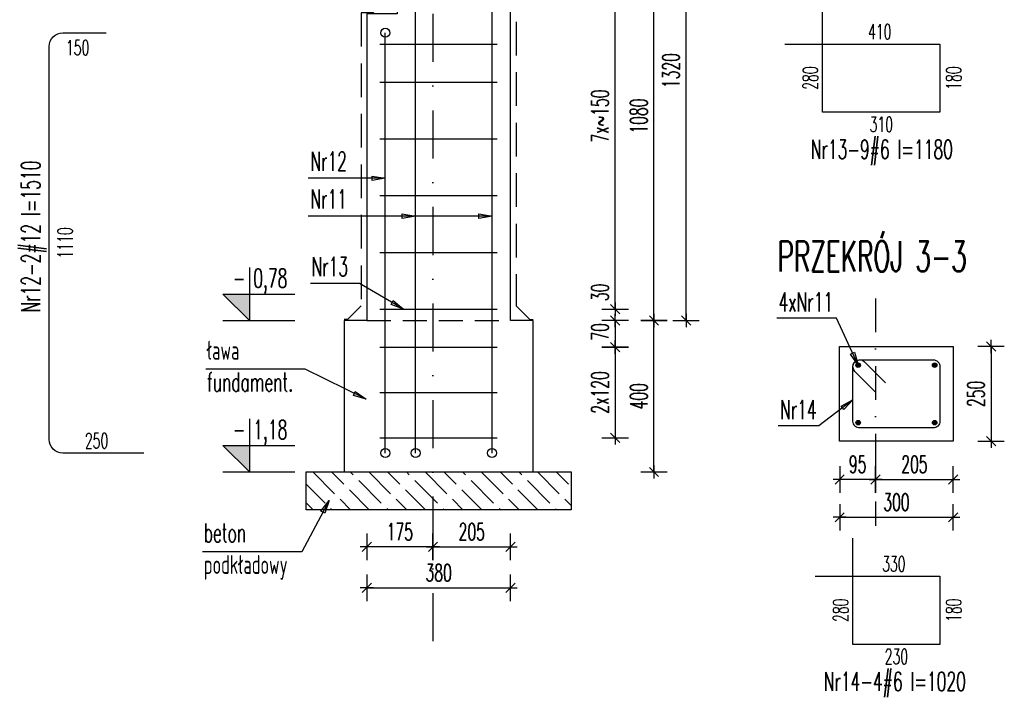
# Model space of a CAD drawing. Header units: centimetres. Extents: x -8002 to -6952, y -9103 to -4648.
# Tile 29 of 35: x -7721 to -7461, y -5695 to -5518. Entities that reach past the tile are written whole.
import ezdxf
from ezdxf.enums import TextEntityAlignment as Align

# ---------------------------------------------------------------- set-up
doc = ezdxf.new("R2010")
doc.units = ezdxf.units.CM
doc.linetypes.add('DASHDOT', pattern=[25.4, 12.7, -6.35, 0, -6.35])
doc.linetypes.add('DASHED', pattern=[19.05, 12.7, -6.35])
doc.layers.get('defpoints').update_dxf_attribs({"color": 8})
for name, color, linetype in [('hatch_R&F', 4, 'Continuous'), ('izolacje_R&F', 3, 'DASHED'), ('konstr_R&F', 2, 'Continuous'), ('odnośniki_R&F', 8, 'Continuous'), ('opisy_prętów_R&F', 2, 'Continuous'), ('opisy_R&F', 3, 'Continuous'), ('osie_R&F', 6, 'DASHDOT'), ('ozn_graficzne_R&F', 5, 'Continuous'), ('strzemiona_R&F', 7, 'Continuous'), ('widoki_przerywana_R&F', 4, 'DASHED'), ('widoki_R&F', 4, 'Continuous'), ('wymiary_R&F', 3, 'Continuous'), ('zbrojenie_R&F', 1, 'Continuous')]:
    doc.layers.add(name, color=color, linetype=linetype)
doc.styles.add('simplex 0.6', font='simplex.shx', dxfattribs={"width": 0.6})
doc.styles.get("Standard").update_dxf_attribs({"font": 'simplex.shx', "width": 0.6})
doc.dimstyles.new('1_25 [mm]', dxfattribs={"dimscale": 0.25, "dimtxt": 18, "dimasz": 1, "dimexe": 0.18, "dimexo": 0.0625, "dimgap": 7, "dimtad": 1, "dimdec": 1, "dimlfac": 10, "dimrnd": 5, "dimdsep": 46, "dimtxsty": 'Standard', "dimblk1": 'KR', "dimblk2": 'KR', "dimsah": 1, "dimcen": 0.09, "dimse1": 1, "dimse2": 1, "dimclrd": 8, "dimadec": 0, "dimazin": 0, "dimtfac": 1, "dimtdec": 1, "dimtofl": 0, "dimtmove": 0, "dimatfit": 3, "dimfxl": 1, "dimtvp": 1, "dimtolj": 1, "dimtzin": 0, "dimarcsym": 0})
doc.dimstyles.new('PRĘTY 25', dxfattribs={"dimscale": 2.5, "dimtxt": 1.6, "dimasz": 0.4, "dimexe": 0, "dimexo": 0, "dimgap": 0.5, "dimtad": 1, "dimdec": 1, "dimlfac": 10, "dimrnd": 10, "dimzin": 12, "dimdsep": 46, "dimtxsty": 'Standard', "dimblk1": 'W', "dimblk2": 'W', "dimsah": 1, "dimcen": 0, "dimdle": 10, "dimse1": 1, "dimse2": 1, "dimsd1": 1, "dimsd2": 1, "dimclrd": 7, "dimclre": 256, "dimclrt": 256, "dimaunit": 1, "dimadec": 0, "dimazin": 0, "dimtfac": 8e-05, "dimtdec": 1, "dimtix": 1, "dimtmove": 2, "dimatfit": 3, "dimldrblk": 'W', "dimfxl": 1, "dimtolj": 1, "dimtzin": 9, "dimarcsym": 0})
doc.dimstyles.new('PRĘTY 50', dxfattribs={"dimscale": 5, "dimtxt": 1.6, "dimasz": 0.4, "dimexe": 0, "dimexo": 0, "dimgap": 0.5, "dimtad": 1, "dimdec": 1, "dimlfac": 10, "dimrnd": 10, "dimzin": 12, "dimdsep": 46, "dimtxsty": 'Standard', "dimblk1": 'W', "dimblk2": 'W', "dimsah": 1, "dimcen": 0, "dimdle": 10, "dimse1": 1, "dimse2": 1, "dimsd1": 1, "dimsd2": 1, "dimclrd": 7, "dimclre": 256, "dimclrt": 256, "dimaunit": 1, "dimadec": 0, "dimazin": 0, "dimtfac": 8e-05, "dimtdec": 1, "dimtix": 1, "dimtmove": 2, "dimatfit": 3, "dimldrblk": 'W', "dimfxl": 1, "dimtolj": 1, "dimtzin": 9, "dimarcsym": 0})

# ---------------------------------------------------------------- blocks, each defined once
blk = doc.blocks.new('*D611')
at = {"layer": 'defpoints', "color": 0}
for p in [(-7713.3, -5628.49), (-7688.3, -5632.09), (-7688.3, -5632.09)]:
    blk.add_point(p, dxfattribs=at)
at = {"layer": 'wymiary_R&F', "insert": (-7700.8, -5628.84), "char_height": 4, "attachment_point": 5}
blk.add_mtext('\\A1;250', dxfattribs=at)
blk = doc.blocks.new('W')
at = {"lineweight": 18}
for p, q in [((66734.272, -158580.872), (66863.494, -158581.143)), ((66733.14, -158581.999), (66732.869, -158711.221))]:
    blk.add_line(p, q, dxfattribs=at)
for radius in [3.765, 2.447]:
    blk.add_circle((66798.503, -158672.515), radius, dxfattribs=at)
for centre, radius, start, end in [((66734.269, -158582.001), 1.129, 89.87977, 179.87977), ((66862.505, -158583.964), 2.824, 16.7493, 89.87977), ((66863.488, -158583.966), 2.824, 16.54501, 89.87977), ((66805.956, -158667.717), 85.33, 64.98828, 86.63544), ((66799.917, -158770.445), 188.235, 76.25086, 86.63543), ((66805.956, -158667.717), 84.154, 64.98828, 128.20069), ((66786.8, -158606.748), 81.882, 341.53714, 16.7493), ((66786.8, -158606.748), 82.824, 341.53714, 16.54501), ((66805.956, -158667.717), 81.801, 68.48995, 128.20069), ((66838.392, -158613.201), 26.353, 6.14358, 76.25086), ((66825.597, -158617.882), 28.235, 68.48996, 110.1351), ((66829.599, -158617.043), 29.412, 17.04731, 64.98828), ((66857.996, -158706.248), 122.353, 110.1351, 143.97002), ((66829.599, -158617.043), 28.235, 17.04731, 64.98828), ((66768.465, -158620.076), 23.529, 128.20069, 152.28248), ((66768.465, -158620.076), 21.176, 128.20069, 152.28248), ((66807.753, -158625.116), 21.176, 71.14641, 130.05003), ((66801.224, -158644.236), 41.38, 19.43014, 71.14641), ((66816.102, -158621.181), 42.353, 334.08368, 17.04731), ((66816.102, -158621.181), 43.529, 334.08368, 17.04731), ((66762.615, -158617.002), 16.921, 152.28248, 197.57296), ((66945.529, -158789.02), 235.294, 130.05004, 136.60143), ((66762.615, -158617.002), 14.568, 152.28248, 197.57296), ((66806.22, -158618.367), 58.918, 332.83643, 7.79053), ((66927.732, -158571.3), 185.882, 195.6602, 198.49274), ((66927.732, -158571.3), 188.235, 195.6602, 198.49274), ((66733.52, -158580.493), 128.235, 314.87977, 339.83879), ((66830.601, -158628.26), 23.569, 333.80136, 8.7092), ((66857.996, -158706.248), 114.824, 136.60143, 154.98438), ((66743.861, -158632.797), 8, 340.08992, 18.49274), ((66743.861, -158632.797), 5.647, 340.08992, 18.49274), ((66820.278, -158637.515), 21.176, 326.97255, 19.43014), ((66733.142, -158580.869), 141.176, 291.28942, 338.47012), ((66733.142, -158580.869), 142.118, 291.28942, 338.49166), ((66926.154, -158698.822), 188.235, 160.08992, 177.01679), ((66837.529, -158667.136), 94.118, 159.86028, 196.56363), ((66812.327, -158673.031), 65.882, 143.97002, 193.16671), ((66837.529, -158667.136), 91.765, 159.86028, 193.16671), ((66733.52, -158580.493), 131.765, 314.87977, 333.80136), ((66733.142, -158580.869), 134.588, 318.23663, 334.08368), ((66733.142, -158580.869), 135.765, 318.43708, 334.08368), ((66733.142, -158580.869), 125.106, 292.5922, 326.97255), ((66788.059, -158673.613), 37.647, 154.98437, 188.67313), ((66833.529, -158672.395), 1.882, 13.47259, 103.13701), ((66835.24, -158679.727), 9.412, 103.13701, 134.87977), ((66733.142, -158580.869), 128.235, 289.92076, 315.118), ((66826.207, -158674.149), 9.412, 314.12236, 13.47259), ((66733.142, -158580.869), 132.706, 291.38849, 315.99781), ((66733.142, -158580.869), 131.765, 295.95818, 315.11162), ((66772.707, -158675.954), 22.118, 188.67312, 292.5922), ((66764.527, -158689.081), 26.353, 179.87977, 260.17328), ((66764.86, -158688.749), 18.303, 196.56362, 252.83776), ((66780.501, -158678.15), 23.569, 261.05034, 295.95818), ((66758.795, -158634.636), 73.412, 279.6886, 288.0475), ((66766.904, -158682.132), 25.229, 252.83776, 279.6886), ((66735.694, -158710.244), 2.824, 179.87977, 253.01024), ((66735.692, -158711.227), 2.824, 179.87977, 253.21454), ((66758.795, -158634.636), 81.882, 253.01024, 288.2224), ((66758.795, -158634.636), 82.824, 253.21454, 288.2224), ((66767.11, -158682.395), 33.412, 257.7647, 281.37192)]:
    blk.add_arc(centre, radius, start, end, dxfattribs=at)
blk = doc.blocks.new('*D612')
at = {"layer": 'defpoints', "color": 0}
for p in [(-7709.7, -5521.09), (-7705.86, -5521.09), (-7709.7, -5632.09)]:
    blk.add_point(p, dxfattribs=at)
at = {"layer": 'wymiary_R&F', "insert": (-7709.11, -5576.59), "char_height": 4, "attachment_point": 5, "rotation": 90}
blk.add_mtext('\\A1;1110', dxfattribs=at)
blk = doc.blocks.new('*D613')
at = {"layer": 'defpoints', "color": 0}
for p in [(-7698.3, -5521.09), (-7713.3, -5524.69), (-7698.3, -5528.25)]:
    blk.add_point(p, dxfattribs=at)
at = {"layer": 'wymiary_R&F', "insert": (-7705.8, -5525), "char_height": 4, "attachment_point": 5}
blk.add_mtext('\\A1;150', dxfattribs=at)
blk = doc.blocks.new('KR')
for p, q in [((0, -14), (0, 14)), ((-7, 0), (7, 0))]:
    blk.add_line(p, q)
at = {"color": 2}
blk.add_line((-4.9, -4.9), (4.9, 4.9), dxfattribs=at)
blk = doc.blocks.new('*D588')
at = {"layer": 'defpoints', "color": 0, "transparency": 16777216}
for p in [(-7611.92, -5597.09), (-7591.42, -5597.09), (-7591.42, -5656.87)]:
    blk.add_point(p, dxfattribs=at)
at = {"layer": 'wymiary_R&F', "color": 8, "lineweight": -2, "transparency": 16777216}
blk.add_line((-7611.67, -5656.87), (-7591.67, -5656.87), dxfattribs=at)
at = {"layer": 'wymiary_R&F', "color": 8, "lineweight": -2, "transparency": 16777216, "xscale": 0.25, "yscale": 0.25, "zscale": 0.25, "rotation": 180}
blk.add_blockref('KR', (-7611.92, -5656.87), dxfattribs=at)
at = {"layer": 'wymiary_R&F', "color": 8, "lineweight": -2, "transparency": 16777216, "xscale": 0.25, "yscale": 0.25, "zscale": 0.25}
blk.add_blockref('KR', (-7591.42, -5656.87), dxfattribs=at)
at = {"layer": 'wymiary_R&F', "color": 0, "transparency": 16777216, "insert": (-7601.67, -5652.87), "char_height": 4.5, "attachment_point": 5}
blk.add_mtext('\\A1;205', dxfattribs=at)
blk = doc.blocks.new('*D616')
at = {"layer": 'defpoints', "color": 0, "transparency": 16777216}
for p in [(-7629.42, -5597.09), (-7611.92, -5597.09), (-7629.42, -5656.87)]:
    blk.add_point(p, dxfattribs=at)
at = {"layer": 'wymiary_R&F', "color": 8, "lineweight": -2, "transparency": 16777216}
blk.add_line((-7612.17, -5656.87), (-7629.17, -5656.87), dxfattribs=at)
at = {"layer": 'wymiary_R&F', "color": 8, "lineweight": -2, "transparency": 16777216, "xscale": 0.25, "yscale": 0.25, "zscale": 0.25, "rotation": 180}
blk.add_blockref('KR', (-7629.42, -5656.87), dxfattribs=at)
at = {"layer": 'wymiary_R&F', "color": 8, "lineweight": -2, "transparency": 16777216, "xscale": 0.25, "yscale": 0.25, "zscale": 0.25}
blk.add_blockref('KR', (-7611.92, -5656.87), dxfattribs=at)
at = {"layer": 'wymiary_R&F', "color": 0, "transparency": 16777216, "insert": (-7620.67, -5652.87), "char_height": 4.5, "attachment_point": 5}
blk.add_mtext('\\A1;175', dxfattribs=at)
blk = doc.blocks.new('*D589')
at = {"layer": 'defpoints', "color": 0, "transparency": 16777216}
for p in [(-7629.42, -5597.09), (-7591.42, -5597.09), (-7591.42, -5667.7)]:
    blk.add_point(p, dxfattribs=at)
at = {"layer": 'wymiary_R&F', "color": 8, "lineweight": -2, "transparency": 16777216}
blk.add_line((-7629.17, -5667.7), (-7591.67, -5667.7), dxfattribs=at)
at = {"layer": 'wymiary_R&F', "color": 8, "lineweight": -2, "transparency": 16777216, "xscale": 0.25, "yscale": 0.25, "zscale": 0.25, "rotation": 180}
blk.add_blockref('KR', (-7629.42, -5667.7), dxfattribs=at)
at = {"layer": 'wymiary_R&F', "color": 8, "lineweight": -2, "transparency": 16777216, "xscale": 0.25, "yscale": 0.25, "zscale": 0.25}
blk.add_blockref('KR', (-7591.42, -5667.7), dxfattribs=at)
at = {"layer": 'wymiary_R&F', "color": 0, "transparency": 16777216, "insert": (-7610.42, -5663.7), "char_height": 4.5, "attachment_point": 5}
blk.add_mtext('\\A1;380', dxfattribs=at)
blk = doc.blocks.new('*D602')
at = {"layer": 'defpoints', "color": 0, "transparency": 16777216}
for p in [(-7477.97, -5524.06), (-7477.97, -5542.06), (-7471.12, -5542.06)]:
    blk.add_point(p, dxfattribs=at)
at = {"layer": 'wymiary_R&F', "transparency": 16777216, "insert": (-7474.37, -5533.06), "char_height": 4, "attachment_point": 5, "rotation": 90, "style": 'simplex 0.6'}
blk.add_mtext('\\A1;180', dxfattribs=at)
blk = doc.blocks.new('_None')
blk = doc.blocks.new('*D603')
at = {"layer": 'defpoints', "color": 0, "transparency": 16777216}
for p in [(-7518.97, -5524.06), (-7477.97, -5524.06), (-7477.97, -5524.06)]:
    blk.add_point(p, dxfattribs=at)
at = {"layer": 'wymiary_R&F', "transparency": 16777216, "insert": (-7493.87, -5520.81), "char_height": 4, "attachment_point": 5, "style": 'simplex 0.6'}
blk.add_mtext('\\A1;410', dxfattribs=at)
blk = doc.blocks.new('*D604')
at = {"layer": 'defpoints', "color": 0, "transparency": 16777216}
for p in [(-7508.97, -5514.06), (-7508.97, -5542.06), (-7508.97, -5542.06)]:
    blk.add_point(p, dxfattribs=at)
at = {"layer": 'wymiary_R&F', "transparency": 16777216, "insert": (-7512.22, -5533.06), "char_height": 4, "attachment_point": 5, "rotation": 90, "style": 'simplex 0.6'}
blk.add_mtext('\\A1;280', dxfattribs=at)
blk = doc.blocks.new('*D605')
at = {"layer": 'defpoints', "color": 0, "transparency": 16777216}
for p in [(-7508.97, -5542.06), (-7477.97, -5542.06), (-7508.97, -5548.53)]:
    blk.add_point(p, dxfattribs=at)
at = {"layer": 'wymiary_R&F', "transparency": 16777216, "insert": (-7493.47, -5545.28), "char_height": 4, "attachment_point": 5, "style": 'simplex 0.6'}
blk.add_mtext('\\A1;310', dxfattribs=at)
blk = doc.blocks.new('*D608')
at = {"layer": 'defpoints', "color": 0, "transparency": 16777216}
for p in [(-7504.47, -5628.97), (-7474.47, -5628.97), (-7474.47, -5649.06)]:
    blk.add_point(p, dxfattribs=at)
at = {"layer": 'wymiary_R&F', "color": 8, "lineweight": -2, "transparency": 16777216}
blk.add_line((-7504.22, -5649.06), (-7474.72, -5649.06), dxfattribs=at)
at = {"layer": 'wymiary_R&F', "color": 8, "lineweight": -2, "transparency": 16777216, "xscale": 0.25, "yscale": 0.25, "zscale": 0.25, "rotation": 180}
blk.add_blockref('KR', (-7504.47, -5649.06), dxfattribs=at)
at = {"layer": 'wymiary_R&F', "color": 8, "lineweight": -2, "transparency": 16777216, "xscale": 0.25, "yscale": 0.25, "zscale": 0.25}
blk.add_blockref('KR', (-7474.47, -5649.06), dxfattribs=at)
at = {"layer": 'wymiary_R&F', "color": 0, "transparency": 16777216, "insert": (-7489.47, -5645.06), "char_height": 4.5, "attachment_point": 5}
blk.add_mtext('\\A1;300', dxfattribs=at)
blk = doc.blocks.new('*D609')
at = {"layer": 'defpoints', "color": 0, "transparency": 16777216}
for p in [(-7474.47, -5603.97), (-7474.47, -5628.97), (-7464.47, -5628.97)]:
    blk.add_point(p, dxfattribs=at)
at = {"layer": 'wymiary_R&F', "color": 8, "lineweight": -2, "transparency": 16777216}
blk.add_line((-7464.47, -5604.22), (-7464.47, -5628.72), dxfattribs=at)
at = {"layer": 'wymiary_R&F', "color": 8, "lineweight": -2, "transparency": 16777216, "xscale": 0.25, "yscale": 0.25, "zscale": 0.25}
for p, rotation in [((-7464.47, -5603.97), 90), ((-7464.47, -5628.97), 270)]:
    blk.add_blockref('KR', p, dxfattribs=dict(at, rotation=rotation))
at = {"layer": 'wymiary_R&F', "color": 0, "transparency": 16777216, "insert": (-7468.47, -5616.47), "char_height": 4.5, "attachment_point": 5, "rotation": 90}
blk.add_mtext('\\A1;250', dxfattribs=at)
blk = doc.blocks.new('*D585')
at = {"layer": 'defpoints', "color": 0, "transparency": 16777216}
for p in [(-7494.97, -5628.97), (-7474.47, -5628.97), (-7474.47, -5639.06)]:
    blk.add_point(p, dxfattribs=at)
at = {"layer": 'wymiary_R&F', "color": 8, "lineweight": -2, "transparency": 16777216}
blk.add_line((-7494.72, -5639.06), (-7474.72, -5639.06), dxfattribs=at)
at = {"layer": 'wymiary_R&F', "color": 8, "lineweight": -2, "transparency": 16777216, "xscale": 0.25, "yscale": 0.25, "zscale": 0.25, "rotation": 180}
blk.add_blockref('KR', (-7494.97, -5639.06), dxfattribs=at)
at = {"layer": 'wymiary_R&F', "color": 8, "lineweight": -2, "transparency": 16777216, "xscale": 0.25, "yscale": 0.25, "zscale": 0.25}
blk.add_blockref('KR', (-7474.47, -5639.06), dxfattribs=at)
at = {"layer": 'wymiary_R&F', "color": 0, "transparency": 16777216, "insert": (-7484.72, -5635.06), "char_height": 4.5, "attachment_point": 5}
blk.add_mtext('\\A1;205', dxfattribs=at)
blk = doc.blocks.new('*D586')
at = {"layer": 'defpoints', "color": 0, "transparency": 16777216}
for p in [(-7504.47, -5628.97), (-7494.97, -5628.97), (-7504.47, -5639.06)]:
    blk.add_point(p, dxfattribs=at)
at = {"layer": 'wymiary_R&F', "color": 8, "lineweight": -2, "transparency": 16777216}
blk.add_line((-7495.22, -5639.06), (-7504.22, -5639.06), dxfattribs=at)
at = {"layer": 'wymiary_R&F', "color": 8, "lineweight": -2, "transparency": 16777216, "xscale": 0.25, "yscale": 0.25, "zscale": 0.25, "rotation": 180}
blk.add_blockref('KR', (-7504.47, -5639.06), dxfattribs=at)
at = {"layer": 'wymiary_R&F', "color": 8, "lineweight": -2, "transparency": 16777216, "xscale": 0.25, "yscale": 0.25, "zscale": 0.25}
blk.add_blockref('KR', (-7494.97, -5639.06), dxfattribs=at)
at = {"layer": 'wymiary_R&F', "color": 0, "transparency": 16777216, "insert": (-7499.72, -5635.06), "char_height": 4.5, "attachment_point": 5}
blk.add_mtext('\\A1;95', dxfattribs=at)
blk = doc.blocks.new('*D620')
at = {"layer": 'defpoints', "color": 0, "transparency": 16777216}
for p in [(-7477.97, -5664.6), (-7477.97, -5682.6), (-7471.12, -5682.6)]:
    blk.add_point(p, dxfattribs=at)
at = {"layer": 'wymiary_R&F', "transparency": 16777216, "insert": (-7474.37, -5673.6), "char_height": 4, "attachment_point": 5, "rotation": 90, "style": 'simplex 0.6'}
blk.add_mtext('\\A1;180', dxfattribs=at)
blk = doc.blocks.new('*D621')
at = {"layer": 'defpoints', "color": 0, "transparency": 16777216}
for p in [(-7510.97, -5664.6), (-7477.97, -5664.6), (-7477.97, -5664.6)]:
    blk.add_point(p, dxfattribs=at)
at = {"layer": 'wymiary_R&F', "transparency": 16777216, "insert": (-7490.16, -5661.35), "char_height": 4, "attachment_point": 5, "style": 'simplex 0.6'}
blk.add_mtext('\\A1;330', dxfattribs=at)
blk = doc.blocks.new('*D622')
at = {"layer": 'defpoints', "color": 0, "transparency": 16777216}
for p in [(-7500.97, -5654.6), (-7500.97, -5682.6), (-7500.97, -5682.6)]:
    blk.add_point(p, dxfattribs=at)
at = {"layer": 'wymiary_R&F', "transparency": 16777216, "insert": (-7504.22, -5673.6), "char_height": 4, "attachment_point": 5, "rotation": 90, "style": 'simplex 0.6'}
blk.add_mtext('\\A1;280', dxfattribs=at)
blk = doc.blocks.new('*D623')
at = {"layer": 'defpoints', "color": 0, "transparency": 16777216}
for p in [(-7500.97, -5682.6), (-7477.97, -5682.6), (-7500.97, -5689.08)]:
    blk.add_point(p, dxfattribs=at)
at = {"layer": 'wymiary_R&F', "transparency": 16777216, "insert": (-7489.47, -5685.83), "char_height": 4, "attachment_point": 5, "style": 'simplex 0.6'}
blk.add_mtext('\\A1;230', dxfattribs=at)
blk = doc.blocks.new('*D596')
at = {"layer": 'defpoints', "color": 0, "transparency": 16777216}
for p in [(-7585.42, -5597.09), (-7553.53, -5597.09), (-7585.42, -5637.09)]:
    blk.add_point(p, dxfattribs=at)
at = {"layer": 'wymiary_R&F', "color": 8, "lineweight": -2, "transparency": 16777216}
blk.add_line((-7553.53, -5636.84), (-7553.53, -5597.34), dxfattribs=at)
at = {"layer": 'wymiary_R&F', "color": 8, "lineweight": -2, "transparency": 16777216, "xscale": 0.25, "yscale": 0.25, "zscale": 0.25}
for p, rotation in [((-7553.53, -5597.09), 90), ((-7553.53, -5637.09), 270)]:
    blk.add_blockref('KR', p, dxfattribs=dict(at, rotation=rotation))
at = {"layer": 'wymiary_R&F', "color": 0, "transparency": 16777216, "insert": (-7557.53, -5617.09), "char_height": 4.5, "attachment_point": 5, "rotation": 90}
blk.add_mtext('\\A1;400', dxfattribs=at)
blk = doc.blocks.new('*D597')
at = {"layer": 'defpoints', "color": 0, "transparency": 16777216}
for p in [(-7591.42, -5489.09), (-7553.53, -5489.09), (-7585.42, -5597.09)]:
    blk.add_point(p, dxfattribs=at)
at = {"layer": 'wymiary_R&F', "color": 8, "lineweight": -2, "transparency": 16777216}
blk.add_line((-7553.53, -5596.84), (-7553.53, -5489.34), dxfattribs=at)
at = {"layer": 'wymiary_R&F', "color": 8, "lineweight": -2, "transparency": 16777216, "xscale": 0.25, "yscale": 0.25, "zscale": 0.25}
for p, rotation in [((-7553.53, -5489.09), 90), ((-7553.53, -5597.09), 270)]:
    blk.add_blockref('KR', p, dxfattribs=dict(at, rotation=rotation))
at = {"layer": 'wymiary_R&F', "color": 0, "transparency": 16777216, "insert": (-7557.53, -5543.09), "char_height": 4.5, "attachment_point": 5, "rotation": 90, "style": 'simplex 0.6'}
blk.add_mtext('\\A1;1080', dxfattribs=at)
blk = doc.blocks.new('*D599')
at = {"layer": 'defpoints', "color": 0, "transparency": 16777216}
for p in [(-7591.42, -5465.09), (-7545.05, -5465.09), (-7585.42, -5597.09)]:
    blk.add_point(p, dxfattribs=at)
at = {"layer": 'wymiary_R&F', "color": 8, "lineweight": -2, "transparency": 16777216}
blk.add_line((-7545.05, -5596.84), (-7545.05, -5465.34), dxfattribs=at)
at = {"layer": 'wymiary_R&F', "color": 8, "lineweight": -2, "transparency": 16777216, "xscale": 0.25, "yscale": 0.25, "zscale": 0.25}
for p, rotation in [((-7545.05, -5465.09), 90), ((-7545.05, -5597.09), 270)]:
    blk.add_blockref('KR', p, dxfattribs=dict(at, rotation=rotation))
at = {"layer": 'wymiary_R&F', "color": 0, "transparency": 16777216, "insert": (-7549.05, -5531.09), "char_height": 4.5, "attachment_point": 5, "rotation": 90}
blk.add_mtext('\\A1;1320', dxfattribs=at)
blk = doc.blocks.new('*D591')
at = {"layer": 'defpoints', "color": 0, "transparency": 16777216}
for p in [(-7585.42, -5597.09), (-7594.92, -5604.09), (-7563.79, -5604.09)]:
    blk.add_point(p, dxfattribs=at)
at = {"layer": 'wymiary_R&F', "color": 8, "lineweight": -2, "transparency": 16777216}
blk.add_line((-7563.79, -5597.34), (-7563.79, -5603.84), dxfattribs=at)
at = {"layer": 'wymiary_R&F', "color": 8, "lineweight": -2, "transparency": 16777216, "xscale": 0.25, "yscale": 0.25, "zscale": 0.25}
for p, rotation in [((-7563.79, -5597.09), 90), ((-7563.79, -5604.09), 270)]:
    blk.add_blockref('KR', p, dxfattribs=dict(at, rotation=rotation))
at = {"layer": 'wymiary_R&F', "color": 0, "transparency": 16777216, "insert": (-7567.79, -5600.09), "char_height": 4.5, "attachment_point": 5, "rotation": 90}
blk.add_mtext('\\A1;70', dxfattribs=at)
blk = doc.blocks.new('*D592')
at = {"layer": 'defpoints', "color": 0, "transparency": 16777216}
for p in [(-7594.92, -5604.09), (-7594.92, -5628.09), (-7563.79, -5628.09)]:
    blk.add_point(p, dxfattribs=at)
at = {"layer": 'wymiary_R&F', "color": 8, "lineweight": -2, "transparency": 16777216}
blk.add_line((-7563.79, -5604.34), (-7563.79, -5627.84), dxfattribs=at)
at = {"layer": 'wymiary_R&F', "color": 8, "lineweight": -2, "transparency": 16777216, "xscale": 0.25, "yscale": 0.25, "zscale": 0.25}
for p, rotation in [((-7563.79, -5604.09), 90), ((-7563.79, -5628.09), 270)]:
    blk.add_blockref('KR', p, dxfattribs=dict(at, rotation=rotation))
at = {"layer": 'wymiary_R&F', "color": 0, "transparency": 16777216, "insert": (-7567.79, -5616.09), "char_height": 4.5, "attachment_point": 5, "rotation": 90, "style": 'simplex 0.6'}
blk.add_mtext('\\A1;2x120', dxfattribs=at)
blk = doc.blocks.new('*D593')
at = {"layer": 'defpoints', "color": 0, "transparency": 16777216}
for p in [(-7594.92, -5594.09), (-7563.79, -5594.09), (-7585.42, -5597.09)]:
    blk.add_point(p, dxfattribs=at)
at = {"layer": 'wymiary_R&F', "color": 8, "lineweight": -2, "transparency": 16777216}
for p, q in [((-7563.79, -5593.84), (-7563.79, -5585.72)), ((-7563.79, -5597.34), (-7563.79, -5597.59))]:
    blk.add_line(p, q, dxfattribs=at)
at = {"layer": 'wymiary_R&F', "color": 8, "lineweight": -2, "transparency": 16777216, "xscale": 0.25, "yscale": 0.25, "zscale": 0.25}
for p, rotation in [((-7563.79, -5594.09), 270), ((-7563.79, -5597.09), 90)]:
    blk.add_blockref('KR', p, dxfattribs=dict(at, rotation=rotation))
at = {"layer": 'wymiary_R&F', "color": 0, "transparency": 16777216, "insert": (-7567.79, -5589.65), "char_height": 4.5, "attachment_point": 5, "rotation": 90}
blk.add_mtext('\\A1;30', dxfattribs=at)
blk = doc.blocks.new('*D595')
at = {"layer": 'defpoints', "color": 0, "transparency": 16777216}
for p in [(-7594.92, -5492.09), (-7563.79, -5492.09), (-7594.92, -5594.09)]:
    blk.add_point(p, dxfattribs=at)
at = {"layer": 'wymiary_R&F', "color": 8, "lineweight": -2, "transparency": 16777216}
blk.add_line((-7563.79, -5593.84), (-7563.79, -5492.34), dxfattribs=at)
at = {"layer": 'wymiary_R&F', "color": 8, "lineweight": -2, "transparency": 16777216, "xscale": 0.25, "yscale": 0.25, "zscale": 0.25}
for p, rotation in [((-7563.79, -5492.09), 90), ((-7563.79, -5594.09), 270)]:
    blk.add_blockref('KR', p, dxfattribs=dict(at, rotation=rotation))
at = {"layer": 'wymiary_R&F', "color": 0, "transparency": 16777216, "insert": (-7567.79, -5543.09), "char_height": 4.5, "attachment_point": 5, "rotation": 90, "style": 'simplex 0.6'}
blk.add_mtext('\\A1;7x~150', dxfattribs=at)

msp = doc.modelspace()

# ---------------------------------------------------------------- hatches: boundary and pattern name
at = {"layer": 'hatch_R&F'}
h = msp.add_hatch(dxfattribs=at)
h.set_pattern_fill('ACAD_ISO02W100', color=256, scale=0.7, angle=135, style=0)
h.set_pattern_definition([(135, (-6897.981, -4917.679), (-2.474874, -2.474874), [8.4, -2.1])])
h.paths.add_polyline_path([(-7645.42, -5637.09), (-7575.42, -5637.09), (-7575.42, -5647.09), (-7645.42, -5647.09)])
at = {"layer": 'ozn_graficzne_R&F'}
for points in [[(-7660.42, -5597.09), (-7667.42, -5590.09), (-7660.42, -5590.09)], [(-7660.42, -5637.09), (-7667.42, -5630.09), (-7660.42, -5630.09)]]:
    msp.add_hatch(color=7, dxfattribs=at).paths.add_polyline_path(points)
at = {"layer": 'zbrojenie_R&F'}
h = msp.add_hatch(color=3, dxfattribs=at)
edge = h.paths.add_edge_path()
edge.add_arc((-7499.571, -5608.869), 0.6, 0, 360)
h = msp.add_hatch(color=3, dxfattribs=at)
edge = h.paths.add_edge_path()
edge.add_arc((-7479.371, -5608.869), 0.6, 0, 360)
h = msp.add_hatch(color=3, dxfattribs=at)
edge = h.paths.add_edge_path()
edge.add_arc((-7499.571, -5624.069), 0.6, 0, 360)
h = msp.add_hatch(color=3, dxfattribs=at)
edge = h.paths.add_edge_path()
edge.add_arc((-7479.371, -5624.069), 0.6, 0, 360)

# ---------------------------------------------------------------- linework, layer by layer
at = {"layer": 'izolacje_R&F', "ltscale": 0.7}
for points in [[(-7622.92, -5464.84), (-7622.92, -5510.986), (-7627.773, -5515.84), (-7630.92, -5515.84), (-7630.92, -5593.236), (-7634.523, -5596.84), (-7635.42, -5596.84)], [(-7589.92, -5464.84), (-7589.92, -5593.236), (-7586.316, -5596.84), (-7585.42, -5596.84)]]:
    msp.add_lwpolyline(points, dxfattribs=at)
at = {"layer": 'konstr_R&F'}
for points in [[(-7591.42, -5597.09), (-7591.42, -5465.09), (-7621.42, -5465.09), (-7621.42, -5516.09), (-7629.42, -5516.09), (-7629.42, -5597.09), (-7635.42, -5597.09), (-7635.42, -5637.09), (-7585.42, -5637.09), (-7585.42, -5597.09)], [(-7504.471, -5603.969), (-7474.471, -5603.969), (-7474.471, -5628.969), (-7504.471, -5628.969)]]:
    msp.add_lwpolyline(points, close=True, dxfattribs=at)
at = {"layer": 'osie_R&F'}
msp.add_line((-7611.92, -5465.09), (-7611.92, -5683.057), dxfattribs=at)
at = {"layer": 'osie_R&F', "ltscale": 0.7}
msp.add_line((-7494.971, -5591.26), (-7494.971, -5651.328), dxfattribs=at)
at = {"layer": 'ozn_graficzne_R&F', "color": 4}
for p, q in [((-7667.42, -5597.09), (-7648.42, -5597.09)), ((-7667.42, -5637.09), (-7648.42, -5637.09))]:
    msp.add_line(p, q, dxfattribs=at)
at = {"layer": 'ozn_graficzne_R&F', "color": 7}
for points in [[(-7660.42, -5583.09), (-7660.42, -5597.09), (-7667.42, -5590.09), (-7648.42, -5590.09)], [(-7660.42, -5623.09), (-7660.42, -5637.09), (-7667.42, -5630.09), (-7648.42, -5630.09)]]:
    msp.add_lwpolyline(points, dxfattribs=at)
at = {"layer": 'strzemiona_R&F', "ltscale": 0.25}
for p, q in [((-7625.92, -5524.09), (-7594.92, -5524.09)), ((-7625.92, -5594.09), (-7594.92, -5594.09)), ((-7625.92, -5604.09), (-7594.92, -5604.09)), ((-7625.92, -5628.09), (-7594.92, -5628.09))]:
    msp.add_line(p, q, dxfattribs=at)
at = {"layer": 'strzemiona_R&F', "color": 4, "ltscale": 0.25}
msp.add_line((-7625.92, -5616.09), (-7594.92, -5616.09), dxfattribs=at)
at = {"layer": 'strzemiona_R&F', "extrusion": (0, 0, -1)}
for points in [[(7518.971, -5524.055), (7477.971, -5524.055), (7477.971, -5542.055), (7508.971, -5542.055), (7508.971, -5514.055)], [(7510.971, -5664.605), (7477.971, -5664.605), (7477.971, -5682.605), (7500.971, -5682.605), (7500.971, -5654.605)]]:
    msp.add_lwpolyline(points, dxfattribs=at)
at = {"layer": 'strzemiona_R&F', "color": 4, "ltscale": 0.25}
for points in [[(-7625.92, -5534.09), (-7594.92, -5534.09)], [(-7625.92, -5549.09), (-7594.92, -5549.09)], [(-7625.92, -5564.09), (-7594.92, -5564.09)], [(-7625.92, -5579.09), (-7594.92, -5579.09)]]:
    msp.add_lwpolyline(points, dxfattribs=at)
at = {"layer": 'strzemiona_R&F'}
msp.add_lwpolyline([(-7494.873, -5616.113), (-7500.444, -5610.542, -0.6681786), (-7499.171, -5607.469), (-7479.771, -5607.469, -0.4142136), (-7477.971, -5609.269), (-7477.971, -5623.669, -0.4142136), (-7479.771, -5625.469), (-7499.171, -5625.469, -0.4142136), (-7500.971, -5623.669), (-7500.971, -5609.269, -0.6681786), (-7497.899, -5607.996), (-7492.327, -5613.568)], format="xyb", dxfattribs=at)
at = {"layer": 'widoki_przerywana_R&F', "ltscale": 0.5}
msp.add_line((-7629.42, -5597.09), (-7591.42, -5597.09), dxfattribs=at)
at = {"layer": 'widoki_R&F'}
msp.add_lwpolyline([(-7645.42, -5637.09), (-7575.42, -5637.09), (-7575.42, -5647.09), (-7645.42, -5647.09)], close=True, dxfattribs=at)
at = {"layer": 'wymiary_R&F'}
for centre in [(-7624.52, -5521.09), (-7624.52, -5632.09), (-7616.52, -5632.09), (-7596.32, -5632.09)]:
    msp.add_circle(centre, 1.2, dxfattribs=at)
at = {"layer": 'zbrojenie_R&F'}
for points in [[(-7616.52, -5632.09), (-7616.52, -5470.09)], [(-7596.32, -5632.09), (-7596.32, -5470.09)], [(-7624.52, -5632.09), (-7624.52, -5521.09)]]:
    msp.add_lwpolyline(points, dxfattribs=at)
msp.add_lwpolyline([(-7688.297, -5632.09), (-7709.697, -5632.09, -0.4142136), (-7713.297, -5628.49), (-7713.297, -5524.69), (-7713.297, -5524.69, -0.4142136), (-7709.697, -5521.09), (-7698.297, -5521.09)], format="xyb", dxfattribs=at)
at = {"layer": 'zbrojenie_R&F', "color": 3}
for centre in [(-7499.571, -5608.869), (-7479.371, -5608.869), (-7499.571, -5624.069), (-7479.371, -5624.069)]:
    msp.add_circle(centre, 0.6, dxfattribs=at)

# ---------------------------------------------------------------- texts
at = {"layer": 'opisy_prętów_R&F', "style": 'simplex 0.6', "width": 0.6}
for s, p in [('Nr13-9#6 l=1180', (-7493.321, -5554.37)), ('Nr14-4#6 l=1020', (-7489.889, -5694.92))]:
    msp.add_text(s, height=5, dxfattribs=at).set_placement(p, align=Align.CENTER)
for s, p in [('Nr12', (-7644.302, -5557.525)), ('Nr11', (-7644.302, -5567.524)), ('4xNr11', (-7520.586, -5594.693)), ('Nr14', (-7520.194, -5623.135))]:
    msp.add_text(s, height=5, dxfattribs=at).set_placement(p)
msp.add_text('Nr12-2#12 l=1510', height=5, rotation=90, dxfattribs=at).set_placement((-7715.68, -5574.912), align=Align.CENTER)
at = {"layer": 'opisy_prętów_R&F', "width": 0.6}
msp.add_text('Nr13', height=5, dxfattribs=at).set_placement((-7643.986, -5585.336))
at = {"layer": 'opisy_R&F', "width": 0.6}
for s, p in [('ława', (-7671.616, -5607.442)), ('fundament.', (-7671.616, -5615.812)), ('beton', (-7672.477, -5655.653)), ('podkładowy', (-7672.477, -5664.024))]:
    msp.add_text(s, height=5, dxfattribs=at).set_placement(p)
at = {"layer": 'ozn_graficzne_R&F', "style": 'simplex 0.6', "width": 0.6}
msp.add_text('PRZEKRÓJ 3-3', height=8, dxfattribs=at).set_placement((-7495.894, -5584.132), align=Align.CENTER)
at = {"layer": 'ozn_graficzne_R&F', "color": 3, "style": 'simplex 0.6', "width": 0.6}
for s, p in [('- 0,78', (-7664.789, -5588.391)), ('- 1,18', (-7664.789, -5628.391))]:
    msp.add_text(s, height=5, dxfattribs=at).set_placement(p)

# ---------------------------------------------------------------- dimensions: what is measured, and where the dimension line sits
at = {"layer": 'wymiary_R&F'}
for base, p1, p2, picture, middle in [((-7545.053, -5465.09), (-7585.42, -5597.09), (-7591.42, -5465.09), '*D599', (-7549.053, -5531.09)), ((-7563.794, -5594.09), (-7585.42, -5597.09), (-7594.92, -5594.09), '*D593', (-7567.794, -5589.654)), ((-7553.531, -5597.09), (-7585.42, -5637.09), (-7585.42, -5597.09), '*D596', (-7557.531, -5617.09)), ((-7464.471, -5628.969), (-7474.471, -5603.969), (-7474.471, -5628.969), '*D609', (-7468.471, -5616.469))]:
    dim = msp.add_linear_dim(base=base, p1=p1, p2=p2, angle=90, dimstyle='1_25 [mm]', dxfattribs=at)
    dim.commit()
    dim.dimension.update_dxf_attribs({"geometry": picture, "text_midpoint": middle})
for base, p1, p2, dimstyle, override, picture, middle in [((-7553.531, -5489.09), (-7585.42, -5597.09), (-7591.42, -5489.09), '1_25 [mm]', {"dimtxsty": 'simplex 0.6'}, '*D597', (-7557.531, -5543.09)), ((-7705.865, -5521.09), (-7709.697, -5632.09), (-7709.697, -5521.09), 'PRĘTY 25', {"dimpost": '<>'}, '*D612', (-7709.115, -5576.59)), ((-7471.123, -5542.055), (-7477.971, -5524.055), (-7477.971, -5542.055), 'PRĘTY 25', {"dimpost": '<>', "dimtxsty": 'simplex 0.6', "dimldrblk": 'None'}, '*D602', (-7474.373, -5533.055)), ((-7471.123, -5682.605), (-7477.971, -5664.605), (-7477.971, -5682.605), 'PRĘTY 25', {"dimpost": '<>', "dimtxsty": 'simplex 0.6', "dimldrblk": 'None'}, '*D620', (-7474.373, -5673.605))]:
    dim = msp.add_linear_dim(base=base, p1=p1, p2=p2, angle=90, dimstyle=dimstyle, override=override, dxfattribs=at)
    dim.commit()
    dim.dimension.update_dxf_attribs({"geometry": picture, "text_midpoint": middle})
for base, p1, p2, text, override, picture, middle in [((-7563.794, -5492.09), (-7594.92, -5594.09), (-7594.92, -5492.09), '7x~150', {"dimtxsty": 'simplex 0.6', "dimtmove": 1}, '*D595', (-7567.794, -5543.09)), ((-7563.794, -5628.09), (-7594.92, -5604.09), (-7594.92, -5628.09), '2x120', {"dimtxsty": 'simplex 0.6', "dimtmove": 1, "dimtolj": 1}, '*D592', (-7567.794, -5616.09))]:
    dim = msp.add_linear_dim(base=base, p1=p1, p2=p2, angle=90, text=text, dimstyle='1_25 [mm]', override=override, dxfattribs=at)
    dim.commit()
    dim.dimension.update_dxf_attribs({"geometry": picture, "text_midpoint": middle})
for base, p1, p2, picture, middle in [((-7508.971, -5542.055), (-7508.971, -5514.055), (-7508.971, -5542.055), '*D604', (-7512.221, -5533.055)), ((-7500.971, -5682.605), (-7500.971, -5654.605), (-7500.971, -5682.605), '*D622', (-7504.221, -5673.605))]:
    dim = msp.add_linear_dim(base=base, p1=p1, p2=p2, angle=90, dimstyle='PRĘTY 25', override={"dimpost": '<>', "dimtxsty": 'simplex 0.6', "dimldrblk": 'None'}, dxfattribs=at)
    dim.commit()
    dim.dimension.update_dxf_attribs({"geometry": picture, "text_midpoint": middle, "dimtype": 160})
for base, p1, p2, picture, middle in [((-7477.971, -5524.055), (-7518.971, -5524.055), (-7477.971, -5524.055), '*D603', (-7493.87, -5520.805)), ((-7477.971, -5664.605), (-7510.971, -5664.605), (-7477.971, -5664.605), '*D621', (-7490.159, -5661.355))]:
    dim = msp.add_linear_dim(base=base, p1=p1, p2=p2, dimstyle='PRĘTY 25', override={"dimpost": '<>', "dimtxsty": 'simplex 0.6', "dimldrblk": 'None'}, dxfattribs=at)
    dim.commit()
    dim.dimension.update_dxf_attribs({"geometry": picture, "text_midpoint": middle, "dimtype": 160})
for base, p1, p2, override, picture, middle in [((-7698.297, -5528.245), (-7713.297, -5524.69), (-7698.297, -5521.09), {"dimpost": '<>'}, '*D613', (-7705.797, -5524.995)), ((-7508.971, -5548.53), (-7477.971, -5542.055), (-7508.971, -5542.055), {"dimpost": '<>', "dimtxsty": 'simplex 0.6', "dimldrblk": 'None', "dimtolj": 1}, '*D605', (-7493.471, -5545.28)), ((-7688.297, -5632.09), (-7713.297, -5628.49), (-7688.297, -5632.09), {"dimpost": '<>'}, '*D611', (-7700.797, -5628.84)), ((-7500.971, -5689.08), (-7477.971, -5682.605), (-7500.971, -5682.605), {"dimpost": '<>', "dimtxsty": 'simplex 0.6', "dimldrblk": 'None', "dimtolj": 1}, '*D623', (-7489.471, -5685.83))]:
    dim = msp.add_linear_dim(base=base, p1=p1, p2=p2, dimstyle='PRĘTY 25', override=override, dxfattribs=at)
    dim.commit()
    dim.dimension.update_dxf_attribs({"geometry": picture, "text_midpoint": middle})
dim = msp.add_linear_dim(base=(-7563.794, -5604.09), p1=(-7585.42, -5597.09), p2=(-7594.92, -5604.09), angle=90, dimstyle='1_25 [mm]', dxfattribs=at)
dim.commit()
dim.dimension.update_dxf_attribs({"geometry": '*D591', "text_midpoint": (-7563.794, -5600.09), "dimtype": 160})
for base, p1, p2, picture, middle in [((-7629.42, -5656.867), (-7611.92, -5597.09), (-7629.42, -5597.09), '*D616', (-7620.67, -5652.867)), ((-7591.42, -5667.698), (-7629.42, -5597.09), (-7591.42, -5597.09), '*D589', (-7610.42, -5663.698)), ((-7591.42, -5656.867), (-7611.92, -5597.09), (-7591.42, -5597.09), '*D588', (-7601.67, -5652.867)), ((-7474.471, -5649.058), (-7504.471, -5628.969), (-7474.471, -5628.969), '*D608', (-7489.471, -5645.058)), ((-7504.471, -5639.058), (-7494.971, -5628.969), (-7504.471, -5628.969), '*D586', (-7499.721, -5635.058)), ((-7474.471, -5639.058), (-7494.971, -5628.969), (-7474.471, -5628.969), '*D585', (-7484.721, -5635.058))]:
    dim = msp.add_linear_dim(base=base, p1=p1, p2=p2, dimstyle='1_25 [mm]', dxfattribs=at)
    dim.commit()
    dim.dimension.update_dxf_attribs({"geometry": picture, "text_midpoint": middle})

# ---------------------------------------------------------------- leaders
at = {"layer": 'odnośniki_R&F'}
for points, dimstyle, override in [([(-7624.52, -5559.528), (-7644.879, -5559.528)], 'PRĘTY 25', {"dimasz": 1.4, "dimtad": 0, "dimclrd": 256, "dimldrblk": 'ClosedBlank'}), ([(-7616.52, -5569.526), (-7644.879, -5569.526)], 'PRĘTY 25', {"dimasz": 1.4, "dimtad": 0, "dimclrd": 256, "dimldrblk": 'ClosedBlank'}), ([(-7596.32, -5569.526), (-7644.879, -5569.526)], 'PRĘTY 25', {"dimasz": 1.4, "dimtad": 0, "dimclrd": 256, "dimldrblk": 'ClosedBlank'}), ([(-7619.671, -5594.09), (-7631.317, -5587.338), (-7644.31, -5587.338)], 'PRĘTY 50', {"dimasz": 0.7, "dimtad": 0, "dimclrd": 256, "dimldrblk": 'ClosedBlank'}), ([(-7499.571, -5608.869), (-7505.314, -5596.483), (-7521.07, -5596.483)], 'PRĘTY 25', {"dimasz": 1.4, "dimtad": 0, "dimclrd": 256, "dimldrblk": 'ClosedBlank'}), ([(-7629.561, -5617.893), (-7645.68, -5609.944), (-7671.941, -5609.944)], 'PRĘTY 25', {"dimasz": 1.4, "dimtad": 0, "dimclrd": 256, "dimldrblk": 'ClosedBlank'}), ([(-7500.971, -5617.988), (-7509.941, -5624.924), (-7520.677, -5624.924)], 'PRĘTY 25', {"dimasz": 1.4, "dimtad": 0, "dimclrd": 256, "dimldrblk": 'ClosedBlank'}), ([(-7639.366, -5644.609), (-7646.541, -5658.155), (-7672.801, -5658.155)], 'PRĘTY 25', {"dimasz": 1.4, "dimtad": 0, "dimclrd": 256, "dimldrblk": 'ClosedBlank'})]:
    msp.add_leader(points, dimstyle=dimstyle, override=override, dxfattribs=at)

doc.saveas('drawing.dxf')
